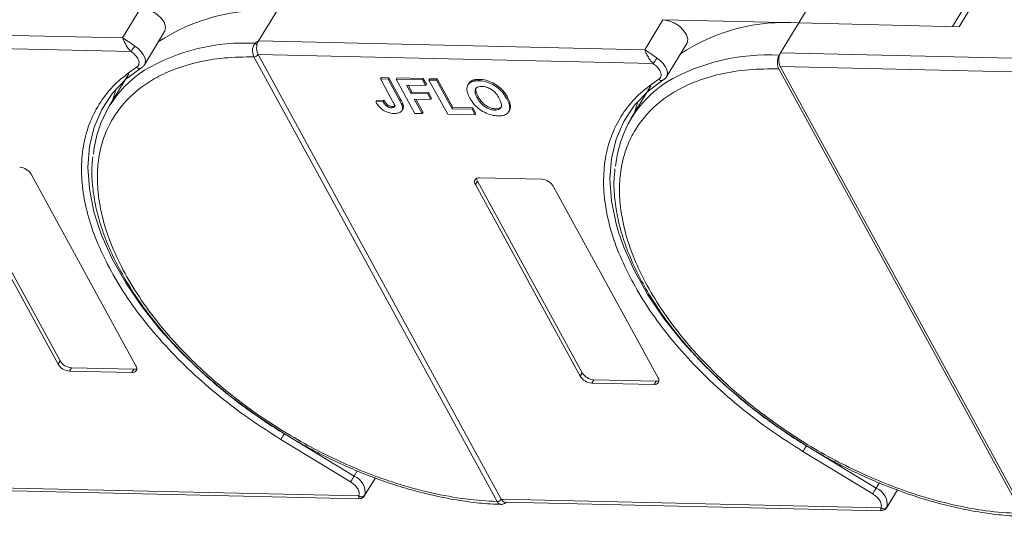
# Model space of a CAD drawing. Header units: millimetres. Extents: x 1675 to 3137, y 343 to 1376.
# Tile 52 of 84: x 2562 to 2653, y 1222 to 1268. Entities that reach past the tile are written whole.
import ezdxf

# ---------------------------------------------------------------- set-up
doc = ezdxf.new("R2010")
doc.units = ezdxf.units.MM

msp = doc.modelspace()

# ---------------------------------------------------------------- linework, layer by layer
at = {"color": 7, "linetype": 'Continuous', "lineweight": 15}
for p, q in [((2635.73, 1270.443), (2633.862, 1267.374)), ((2649.688, 1269.759), (2648.038, 1267.049)), ((2648.633, 1267.035), (2650.314, 1269.797)), ((2573.217, 1268.765), (2571.536, 1266.003)), ((2584.055, 1265.716), (2585.736, 1268.478)), ((2621.343, 1267.661), (2619.663, 1264.899)), ((2633.862, 1267.374), (2621.343, 1267.661)), ((2632.182, 1264.612), (2633.862, 1267.374)), ((2633.862, 1267.374), (2648.633, 1267.035)), ((2571.536, 1266.003), (2535.928, 1266.82)), ((2573.543, 1263.521), (2575.41, 1266.59)), ((2535.9, 1265.576), (2572.311, 1264.741)), ((2583.757, 1265.505), (2584.055, 1265.716)), ((2619.663, 1264.899), (2584.055, 1265.716)), ((2621.669, 1262.416), (2623.537, 1265.485)), ((2584.027, 1264.472), (2620.437, 1263.636)), ((2584.027, 1264.471), (2606.443, 1223.498)), ((2632.051, 1264.397), (2632.182, 1264.612)), ((2657.653, 1264.027), (2632.182, 1264.612)), ((2573.568, 1263.567), (2573.543, 1263.521)), ((2583.645, 1264.262), (2583.644, 1264.263)), ((2606.061, 1223.289), (2583.645, 1264.262)), ((2572.105, 1262.684), (2570.294, 1259.708)), ((2573.21, 1263.204), (2573.188, 1263.196)), ((2573.338, 1263.317), (2573.3, 1263.267)), ((2654.44, 1222.178), (2632.022, 1263.153)), ((2632.153, 1263.368), (2654.57, 1222.393)), ((2632.153, 1263.368), (2657.288, 1262.791)), ((2595.385, 1262.344), (2595.31, 1262.221)), ((2596.426, 1260.181), (2595.31, 1262.221)), ((2595.31, 1262.221), (2596.001, 1262.205)), ((2595.385, 1262.344), (2596.075, 1262.328)), ((2596.075, 1262.328), (2596.001, 1262.205)), ((2596.001, 1262.205), (2597.088, 1260.218)), ((2596.075, 1262.328), (2597.162, 1260.341)), ((2596.812, 1262.311), (2596.737, 1262.188)), ((2596.737, 1262.188), (2599.178, 1262.132)), ((2598.462, 1259.036), (2596.737, 1262.188)), ((2596.812, 1262.311), (2599.252, 1262.255)), ((2599.465, 1261.607), (2597.715, 1261.647)), ((2597.715, 1261.647), (2598.135, 1260.879)), ((2597.859, 1261.644), (2598.21, 1261.002)), ((2599.252, 1262.255), (2599.178, 1262.132)), ((2599.178, 1262.132), (2599.465, 1261.607)), ((2599.252, 1262.255), (2599.54, 1261.73)), ((2599.54, 1261.73), (2599.465, 1261.607)), ((2599.851, 1262.241), (2599.776, 1262.119)), ((2601.501, 1258.967), (2599.776, 1262.119)), ((2599.776, 1262.119), (2600.467, 1262.103)), ((2599.851, 1262.241), (2600.542, 1262.226)), ((2600.542, 1262.226), (2600.467, 1262.103)), ((2600.467, 1262.103), (2601.904, 1259.476)), ((2600.542, 1262.226), (2601.979, 1259.599)), ((2603.443, 1261.806), (2603.369, 1261.683)), ((2603.739, 1262.07), (2603.664, 1261.947)), ((2604.428, 1262.176), (2604.354, 1262.053)), ((2620.232, 1261.58), (2618.42, 1258.603)), ((2621.337, 1262.1), (2621.315, 1262.092)), ((2621.465, 1262.212), (2621.427, 1262.162)), ((2621.695, 1262.462), (2621.669, 1262.416)), ((2598.21, 1261.002), (2598.135, 1260.879)), ((2598.135, 1260.879), (2599.655, 1260.845)), ((2598.21, 1261.002), (2599.73, 1260.967)), ((2599.73, 1260.967), (2599.655, 1260.845)), ((2599.655, 1260.845), (2599.942, 1260.319)), ((2599.73, 1260.967), (2600.017, 1260.442)), ((2594.945, 1260.239), (2594.87, 1260.116)), ((2595.539, 1260.141), (2594.87, 1260.116)), ((2594.945, 1260.239), (2595.613, 1260.264)), ((2595.613, 1260.264), (2595.539, 1260.141)), ((2595.921, 1259.869), (2595.847, 1259.747)), ((2597.162, 1260.341), (2597.088, 1260.218)), ((2599.942, 1260.319), (2598.423, 1260.354)), ((2598.423, 1260.354), (2599.152, 1259.021)), ((2598.566, 1260.351), (2599.227, 1259.143)), ((2600.017, 1260.442), (2599.942, 1260.319)), ((2604.229, 1260.462), (2604.304, 1260.585)), ((2607.024, 1260.516), (2606.949, 1260.393)), ((2596.386, 1259.687), (2596.311, 1259.565)), ((2597.289, 1259.3), (2597.363, 1259.423)), ((2597.412, 1259.744), (2597.337, 1259.621)), ((2599.152, 1259.021), (2598.462, 1259.036)), ((2599.152, 1259.021), (2599.227, 1259.143)), ((2604.033, 1258.909), (2601.501, 1258.967)), ((2601.979, 1259.599), (2601.904, 1259.476)), ((2601.904, 1259.476), (2603.746, 1259.434)), ((2601.979, 1259.599), (2603.82, 1259.557)), ((2603.82, 1259.557), (2603.746, 1259.434)), ((2603.746, 1259.434), (2604.033, 1258.909)), ((2603.82, 1259.557), (2604.108, 1259.031)), ((2604.033, 1258.909), (2604.108, 1259.031)), ((2605.918, 1259.469), (2605.843, 1259.346)), ((2607.121, 1259.196), (2607.196, 1259.319)), ((2565.585, 1235.95), (2555.928, 1253.601)), ((2556.115, 1253.908), (2565.771, 1236.257)), ((2563.111, 1253.436), (2572.768, 1235.785)), ((2604.241, 1252.804), (2604.055, 1252.497)), ((2604.241, 1252.804), (2613.898, 1235.153)), ((2604.428, 1253.111), (2610.175, 1252.979)), ((2613.711, 1234.846), (2604.055, 1252.497)), ((2611.238, 1252.332), (2620.894, 1234.681)), ((2565.771, 1236.257), (2565.585, 1235.95)), ((2566.835, 1235.61), (2566.648, 1235.303)), ((2572.394, 1235.172), (2566.648, 1235.303)), ((2566.835, 1235.61), (2572.581, 1235.478)), ((2572.581, 1235.478), (2572.394, 1235.172)), ((2613.898, 1235.153), (2613.711, 1234.846)), ((2614.961, 1234.506), (2614.774, 1234.199)), ((2614.961, 1234.506), (2620.708, 1234.374)), ((2620.708, 1234.374), (2620.521, 1234.067)), ((2620.521, 1234.067), (2614.774, 1234.199)), ((2592.551, 1225.099), (2586.125, 1229.008)), ((2592.87, 1225.622), (2586.444, 1229.532)), ((2640.997, 1224.518), (2634.571, 1228.428)), ((2640.678, 1223.994), (2634.252, 1227.904)), ((2593.166, 1226.108), (2592.87, 1225.622)), ((2593.845, 1223.838), (2594.831, 1225.458)), ((2593.303, 1223.799), (2558.317, 1224.601)), ((2641.292, 1225.004), (2640.997, 1224.518)), ((2558.67, 1224.335), (2593.316, 1223.54)), ((2641.43, 1222.694), (2606.444, 1223.497)), ((2641.971, 1222.734), (2642.957, 1224.354)), ((2606.062, 1223.287), (2606.061, 1223.289)), ((2606.797, 1223.231), (2641.442, 1222.436))]:
    msp.add_line(p, q, dxfattribs=at)
at = {"color": 7, "linetype": 'Continuous', "lineweight": 15, "flags": 128}
for points in [[(2573.217, 1268.765), (2573.719, 1268.687), (2574.241, 1268.481), (2574.727, 1268.17), (2575.125, 1267.788), (2575.392, 1267.375), (2575.499, 1266.976), (2575.434, 1266.634), (2575.41, 1266.59)], [(2621.343, 1267.661), (2621.845, 1267.583), (2622.368, 1267.377), (2622.854, 1267.066), (2623.252, 1266.684), (2623.519, 1266.271), (2623.626, 1265.872), (2623.561, 1265.53), (2623.537, 1265.485)], [(2572.65, 1265.252), (2572.962, 1265.017), (2573.228, 1264.754), (2573.434, 1264.474), (2573.571, 1264.192), (2573.63, 1263.923), (2573.61, 1263.68), (2573.568, 1263.567)], [(2620.777, 1264.147), (2621.089, 1263.913), (2621.355, 1263.649), (2621.561, 1263.37), (2621.697, 1263.088), (2621.757, 1262.819), (2621.737, 1262.575), (2621.695, 1262.462)], [(2569.122, 1249.208), (2568.896, 1249.989), (2568.471, 1252.081), (2568.33, 1254.09), (2568.476, 1255.995), (2568.906, 1257.778), (2569.616, 1259.417), (2570.599, 1260.897), (2571.844, 1262.201), (2573.338, 1263.317)], [(2617.249, 1248.104), (2617.023, 1248.885), (2616.598, 1250.976), (2616.457, 1252.986), (2616.602, 1254.891), (2617.033, 1256.673), (2617.743, 1258.313), (2618.726, 1259.793), (2619.971, 1261.097), (2621.465, 1262.212)], [(2570.934, 1261.294), (2570.593, 1260.245), (2570.571, 1260.163)], [(2619.061, 1260.19), (2618.719, 1259.141), (2618.697, 1259.059)], [(2586.444, 1229.532), (2583.868, 1231.206), (2581.414, 1233.019), (2579.107, 1234.95), (2576.974, 1236.981), (2575.035, 1239.088), (2573.311, 1241.25), (2571.821, 1243.445), (2570.58, 1245.648), (2569.602, 1247.837), (2569.122, 1249.208)], [(2634.571, 1228.428), (2631.994, 1230.102), (2629.54, 1231.915), (2627.234, 1233.846), (2625.1, 1235.876), (2623.161, 1237.984), (2621.438, 1240.146), (2619.948, 1242.341), (2618.707, 1244.544), (2617.729, 1246.733), (2617.249, 1248.104)], [(2586.125, 1229.008), (2586.155, 1229.056), (2586.19, 1229.115), (2586.23, 1229.181), (2586.273, 1229.252), (2586.318, 1229.325), (2586.362, 1229.398), (2586.405, 1229.468), (2586.444, 1229.532)], [(2634.252, 1227.904), (2634.281, 1227.952), (2634.317, 1228.01), (2634.357, 1228.076), (2634.4, 1228.147), (2634.445, 1228.221), (2634.489, 1228.294), (2634.532, 1228.364), (2634.571, 1228.428)], [(2592.551, 1225.099), (2592.581, 1225.147), (2592.616, 1225.205), (2592.656, 1225.271), (2592.699, 1225.342), (2592.744, 1225.415), (2592.789, 1225.488), (2592.831, 1225.558), (2592.87, 1225.622)], [(2640.678, 1223.994), (2640.707, 1224.042), (2640.743, 1224.101), (2640.783, 1224.167), (2640.826, 1224.238), (2640.871, 1224.311), (2640.915, 1224.384), (2640.958, 1224.454), (2640.997, 1224.518)]]:
    msp.add_lwpolyline(points, dxfattribs=at)
at = {"color": 7, "linetype": 'Continuous', "lineweight": 15}
for centre, radius, start, end in [((2584.433, 1251.173), 17.355, 85.6938, 123.62828), ((2632.559, 1250.068), 17.355, 85.6938, 123.62828), ((2566.101, 1269.235), 7.665, 324.10303, 328.68906), ((2582.779, 1247.314), 18.217, 86.92425, 120.4678), ((2583.264, 1264.826), 0.839, 38.60771, 54.0154), ((2583.634, 1264.738), 0.475, 271.27035, 325.90225), ((2583.634, 1264.735), 0.473, 271.29265, 326.07296), ((2630.948, 1246.079), 18.351, 86.55376, 120.3559), ((2633.368, 1263.962), 1.352, 151.28833, 206.07738), ((2614.228, 1268.131), 7.665, 324.10303, 328.68906), ((2579.121, 1254.336), 10.318, 122.73279, 174.66622), ((2573.089, 1263.557), 0.375, 225.62382, 285.36491), ((2627.251, 1253.23), 10.32, 122.70871, 174.6175), ((2621.216, 1262.453), 0.375, 225.62382, 285.36491), ((2561.955, 1252.734), 1.352, 31.28833, 86.07738), ((2604.358, 1252.733), 0.384, 79.47957, 217.89689), ((2604.723, 1253.091), 0.561, 182.97477, 210.78742), ((2610.082, 1251.629), 1.352, 31.28833, 86.07738), ((2566.927, 1236.959), 1.352, 211.28833, 266.07738), ((2566.74, 1236.653), 1.352, 211.28833, 266.07738), ((2572.464, 1235.549), 0.384, 259.47957, 37.89689), ((2572.614, 1236.038), 0.561, 266.58142, 294.38722), ((2614.867, 1235.548), 1.352, 211.28833, 266.07738), ((2615.054, 1235.855), 1.352, 211.28833, 266.07738), ((2620.591, 1234.445), 0.384, 259.47957, 37.89689), ((2620.741, 1234.934), 0.561, 266.58142, 294.38722), ((2592.275, 1224.121), 1.615, 351.72869, 68.36149), ((2640.401, 1223.017), 1.615, 351.72869, 68.36149), ((2593.54, 1224.147), 0.421, 235.82517, 322.2621), ((2606.05, 1223.762), 0.473, 271.29253, 326.07318), ((2606.051, 1223.759), 0.472, 271.31253, 326.24366), ((2641.666, 1223.043), 0.421, 235.82517, 322.2621)]:
    msp.add_arc(centre, radius, start, end, dxfattribs=at)
for points, knots in [([(2571.536, 1266.003), (2571.697, 1265.908), (2571.946, 1265.76), (2572.34, 1265.465), (2572.553, 1265.318), (2572.65, 1265.252)], [0, 0, 0, 0, 0.498413, 0.772928, 1, 1, 1, 1]), ([(2572.311, 1264.741), (2572.222, 1264.837), (2572.032, 1265.043), (2571.813, 1265.407), (2571.64, 1265.748), (2571.571, 1265.918), (2571.536, 1266.003)], [0, 0, 0, 0, 0.2343503, 0.4981953, 0.748869, 1, 1, 1, 1]), ([(2583.644, 1264.263), (2583.615, 1264.325), (2583.563, 1264.437), (2583.518, 1264.655), (2583.506, 1264.867), (2583.532, 1265.073), (2583.582, 1265.243), (2583.655, 1265.391), (2583.725, 1265.469), (2583.757, 1265.505)], [0, 0, 0, 0, 0.172016, 0.312756, 0.499599, 0.630391, 0.758026, 0.889228, 1, 1, 1, 1]), ([(2583.919, 1265.349), (2583.906, 1265.252), (2583.879, 1265.057), (2583.913, 1264.761), (2583.974, 1264.571), (2584.019, 1264.486), (2584.027, 1264.472)], [0, 0, 0, 0, 0.313335, 0.626691, 0.940048, 1, 1, 1, 1]), ([(2584.027, 1264.472), (2584.027, 1264.472), (2584.027, 1264.471), (2584.027, 1264.471), (2584.027, 1264.471), (2584.027, 1264.471)], [0, 0, 0, 0, 0.384699, 0.69235, 1, 1, 1, 1]), ([(2619.663, 1264.899), (2619.824, 1264.804), (2620.073, 1264.656), (2620.466, 1264.361), (2620.68, 1264.214), (2620.777, 1264.147)], [0, 0, 0, 0, 0.498413, 0.772928, 1, 1, 1, 1]), ([(2620.437, 1263.636), (2620.348, 1263.733), (2620.159, 1263.939), (2619.94, 1264.303), (2619.767, 1264.644), (2619.698, 1264.814), (2619.663, 1264.899)], [0, 0, 0, 0, 0.2343503, 0.4981953, 0.748869, 1, 1, 1, 1]), ([(2632.022, 1263.153), (2631.988, 1263.23), (2631.919, 1263.386), (2631.88, 1263.68), (2631.896, 1263.979), (2631.96, 1264.227), (2632.025, 1264.349), (2632.051, 1264.397)], [0, 0, 0, 0, 0.2146939, 0.4293877, 0.6440816, 0.8587754, 1, 1, 1, 1]), ([(2606.061, 1223.289), (2605.097, 1223.349), (2603.14, 1223.47), (2599.994, 1224.049), (2596.961, 1224.868), (2594.118, 1225.871), (2591.509, 1226.976), (2588.919, 1228.261), (2585.532, 1230.201), (2582.334, 1232.431), (2579.441, 1234.863), (2577.264, 1236.937), (2575.16, 1239.261), (2573.248, 1241.794), (2571.702, 1244.307), (2570.503, 1246.812), (2569.657, 1249.32), (2569.239, 1251.605), (2569.174, 1253.631), (2569.377, 1255.396), (2569.845, 1257.055), (2570.827, 1259.093), (2572.32, 1260.817), (2574.259, 1262.169), (2576.064, 1263.065), (2578.265, 1263.765), (2580.85, 1264.212), (2582.723, 1264.245), (2583.645, 1264.262)], [0, 0, 0, 0, 0.038862, 0.078912, 0.1200677, 0.1522272, 0.1843815, 0.2172151, 0.2500433, 0.3156185, 0.347778, 0.3799323, 0.4210926, 0.4611415, 0.5, 0.5388632, 0.578912, 0.6200677, 0.6522272, 0.6843815, 0.7172151, 0.7500433, 0.8156185, 0.847778, 0.8799323, 0.9210926, 0.9611404, 1, 1, 1, 1]), ([(2572.827, 1263.289), (2572.881, 1263.333), (2572.991, 1263.422), (2573.056, 1263.622), (2573.045, 1263.854), (2572.968, 1264.022), (2572.93, 1264.104)], [0, 0, 0, 0, 0.2455128, 0.5, 0.7544872, 1, 1, 1, 1]), ([(2573.188, 1263.196), (2573.268, 1263.245), (2573.43, 1263.346), (2573.527, 1263.504), (2573.576, 1263.583)], [0, 0, 0, 0, 0.495762, 1, 1, 1, 1]), ([(2570.153, 1245.116), (2569.757, 1245.941), (2568.964, 1247.591), (2568.202, 1250.015), (2567.768, 1252.38), (2567.702, 1254.658), (2568.013, 1256.811), (2568.698, 1258.789), (2569.743, 1260.54), (2571.093, 1262.073), (2572.249, 1262.884), (2572.827, 1263.289)], [0, 0, 0, 0, 0.109778, 0.219542, 0.32932, 0.441716, 0.554889, 0.668062, 0.780458, 0.890226, 1, 1, 1, 1]), ([(2654.44, 1222.178), (2653.475, 1222.229), (2651.514, 1222.333), (2648.356, 1222.891), (2645.306, 1223.696), (2642.443, 1224.69), (2639.814, 1225.79), (2637.2, 1227.073), (2633.782, 1229.016), (2630.553, 1231.255), (2627.632, 1233.701), (2625.434, 1235.788), (2623.312, 1238.126), (2621.384, 1240.674), (2619.828, 1243.202), (2618.622, 1245.723), (2617.775, 1248.246), (2617.36, 1250.545), (2617.302, 1252.582), (2617.516, 1254.357), (2617.999, 1256.023), (2619.005, 1258.067), (2620.529, 1259.791), (2622.504, 1261.134), (2624.34, 1262.02), (2626.575, 1262.704), (2629.195, 1263.13), (2631.09, 1263.145), (2632.022, 1263.153)], [0, 0, 0, 0, 0.038823, 0.07885, 0.119997, 0.152169, 0.184336, 0.217193, 0.250044, 0.315664, 0.347836, 0.380003, 0.421155, 0.461181, 0.5, 0.538824, 0.57885, 0.619997, 0.652169, 0.684336, 0.717193, 0.750044, 0.815664, 0.847836, 0.880003, 0.921155, 0.961179, 1, 1, 1, 1]), ([(2620.953, 1262.185), (2621.007, 1262.229), (2621.117, 1262.317), (2621.183, 1262.517), (2621.172, 1262.75), (2621.095, 1262.917), (2621.057, 1263)], [0, 0, 0, 0, 0.2455128, 0.5, 0.7544872, 1, 1, 1, 1]), ([(2603.272, 1261.255), (2603.273, 1261.329), (2603.277, 1261.478), (2603.37, 1261.72), (2603.513, 1261.874), (2603.648, 1261.939), (2603.664, 1261.947)], [0, 0, 0, 0, 0.250896, 0.502166, 0.940512, 1, 1, 1, 1]), ([(2603.447, 1261.803), (2603.515, 1261.895), (2603.593, 1262), (2603.723, 1262.062), (2603.739, 1262.07)], [0, 0, 0, 0, 0.8749054, 1, 1, 1, 1]), ([(2603.664, 1261.947), (2603.7, 1261.962), (2603.772, 1261.991), (2603.888, 1262.018), (2604.002, 1262.038), (2604.115, 1262.049), (2604.232, 1262.055), (2604.313, 1262.054), (2604.354, 1262.053)], [0, 0, 0, 0, 0.185429, 0.37219, 0.527708, 0.683877, 0.841678, 1, 1, 1, 1]), ([(2603.739, 1262.07), (2603.775, 1262.085), (2603.847, 1262.114), (2603.963, 1262.141), (2604.077, 1262.161), (2604.189, 1262.172), (2604.306, 1262.178), (2604.388, 1262.177), (2604.428, 1262.176)], [0, 0, 0, 0, 0.1854289, 0.3721896, 0.5277082, 0.6838775, 0.8416784, 1, 1, 1, 1]), ([(2604.354, 1262.053), (2604.451, 1262.048), (2604.746, 1262.033), (2605.283, 1261.9), (2605.895, 1261.582), (2606.446, 1261.13), (2606.765, 1260.717), (2606.913, 1260.456), (2606.949, 1260.393)], [0, 0, 0, 0, 0.101398, 0.306996, 0.506144, 0.685262, 0.924557, 1, 1, 1, 1]), ([(2604.428, 1262.176), (2604.526, 1262.171), (2604.821, 1262.156), (2605.358, 1262.022), (2605.97, 1261.705), (2606.521, 1261.252), (2606.84, 1260.84), (2606.988, 1260.579), (2607.024, 1260.516)], [0, 0, 0, 0, 0.101398, 0.306996, 0.506144, 0.685262, 0.924557, 1, 1, 1, 1]), ([(2618.28, 1244.012), (2617.883, 1244.837), (2617.091, 1246.487), (2616.329, 1248.911), (2615.895, 1251.276), (2615.828, 1253.553), (2616.139, 1255.707), (2616.824, 1257.685), (2617.87, 1259.436), (2619.22, 1260.968), (2620.375, 1261.78), (2620.953, 1262.185)], [0, 0, 0, 0, 0.109778, 0.219542, 0.32932, 0.441716, 0.554889, 0.668062, 0.780458, 0.890226, 1, 1, 1, 1]), ([(2621.315, 1262.091), (2621.395, 1262.141), (2621.557, 1262.242), (2621.654, 1262.399), (2621.702, 1262.479)], [0, 0, 0, 0, 0.495762, 1, 1, 1, 1]), ([(2603.55, 1260.457), (2603.527, 1260.499), (2603.482, 1260.583), (2603.421, 1260.713), (2603.365, 1260.848), (2603.319, 1260.986), (2603.284, 1261.123), (2603.276, 1261.211), (2603.272, 1261.255)], [0, 0, 0, 0, 0.15395, 0.308181, 0.478699, 0.649961, 0.824203, 1, 1, 1, 1]), ([(2604.229, 1260.462), (2604.186, 1260.546), (2604.077, 1260.758), (2603.997, 1261.058), (2604.058, 1261.315), (2604.228, 1261.469), (2604.447, 1261.526), (2604.598, 1261.528), (2604.65, 1261.528)], [0, 0, 0, 0, 0.1586166, 0.4008637, 0.5730594, 0.7454856, 0.9129852, 1, 1, 1, 1]), ([(2604.304, 1260.585), (2604.26, 1260.669), (2604.149, 1260.883), (2604.083, 1261.173), (2604.097, 1261.376), (2604.155, 1261.428), (2604.156, 1261.429)], [0, 0, 0, 0, 0.274858, 0.694634, 0.993023, 1, 1, 1, 1]), ([(2604.65, 1261.528), (2604.749, 1261.52), (2604.949, 1261.505), (2605.283, 1261.393), (2605.606, 1261.206), (2605.936, 1260.911), (2606.129, 1260.64), (2606.23, 1260.459), (2606.25, 1260.424)], [0, 0, 0, 0, 0.160292, 0.321922, 0.490761, 0.657569, 0.933883, 1, 1, 1, 1]), ([(2596.554, 1259.04), (2596.456, 1259.046), (2596.233, 1259.059), (2595.853, 1259.168), (2595.483, 1259.379), (2595.125, 1259.703), (2594.97, 1259.954), (2594.87, 1260.116)], [0, 0, 0, 0, 0.155292, 0.353145, 0.543243, 0.704067, 1, 1, 1, 1]), ([(2595.847, 1259.747), (2595.82, 1259.77), (2595.767, 1259.818), (2595.708, 1259.89), (2595.657, 1259.957), (2595.615, 1260.018), (2595.576, 1260.079), (2595.551, 1260.12), (2595.539, 1260.141)], [0, 0, 0, 0, 0.1938055, 0.3931273, 0.5440688, 0.6954121, 0.8476129, 1, 1, 1, 1]), ([(2595.613, 1260.264), (2595.626, 1260.243), (2595.651, 1260.201), (2595.693, 1260.136), (2595.739, 1260.07), (2595.791, 1260.002), (2595.85, 1259.934), (2595.897, 1259.891), (2595.921, 1259.869)], [0, 0, 0, 0, 0.155996, 0.312125, 0.480895, 0.650212, 0.823248, 1, 1, 1, 1]), ([(2595.921, 1259.869), (2595.969, 1259.834), (2596.06, 1259.768), (2596.213, 1259.708), (2596.318, 1259.69), (2596.374, 1259.688), (2596.386, 1259.687)], [0, 0, 0, 0, 0.330398, 0.624767, 0.917361, 1, 1, 1, 1]), ([(2596.426, 1260.181), (2596.47, 1260.097), (2596.546, 1259.952), (2596.607, 1259.777), (2596.604, 1259.665), (2596.552, 1259.606), (2596.455, 1259.568), (2596.366, 1259.566), (2596.311, 1259.565)], [0, 0, 0, 0, 0.292027, 0.504854, 0.613905, 0.723685, 0.829816, 1, 1, 1, 1]), ([(2596.386, 1259.687), (2596.447, 1259.689), (2596.543, 1259.692), (2596.638, 1259.734), (2596.657, 1259.775), (2596.664, 1259.792)], [0, 0, 0, 0, 0.495374, 0.790754, 1, 1, 1, 1]), ([(2597.088, 1260.218), (2597.11, 1260.176), (2597.155, 1260.092), (2597.211, 1259.979), (2597.256, 1259.879), (2597.289, 1259.792), (2597.32, 1259.705), (2597.331, 1259.649), (2597.337, 1259.621)], [0, 0, 0, 0, 0.2082698, 0.416707, 0.5614806, 0.7065734, 0.8528245, 1, 1, 1, 1]), ([(2597.162, 1260.341), (2597.185, 1260.299), (2597.23, 1260.215), (2597.285, 1260.102), (2597.33, 1260.002), (2597.363, 1259.915), (2597.394, 1259.828), (2597.406, 1259.772), (2597.412, 1259.744)], [0, 0, 0, 0, 0.2082698, 0.416707, 0.5614806, 0.7065734, 0.8528245, 1, 1, 1, 1]), ([(2606.132, 1258.821), (2606.035, 1258.826), (2605.74, 1258.841), (2605.2, 1258.972), (2604.585, 1259.29), (2604.035, 1259.745), (2603.725, 1260.148), (2603.581, 1260.402), (2603.55, 1260.457)], [0, 0, 0, 0, 0.102171, 0.30922, 0.51365, 0.692275, 0.932413, 1, 1, 1, 1]), ([(2605.843, 1259.346), (2605.744, 1259.354), (2605.543, 1259.37), (2605.207, 1259.491), (2604.871, 1259.685), (2604.522, 1260), (2604.335, 1260.273), (2604.239, 1260.444), (2604.229, 1260.462)], [0, 0, 0, 0, 0.15971, 0.320429, 0.491074, 0.67705, 0.96629, 1, 1, 1, 1]), ([(2605.918, 1259.469), (2605.818, 1259.477), (2605.618, 1259.493), (2605.282, 1259.613), (2604.946, 1259.808), (2604.597, 1260.123), (2604.409, 1260.396), (2604.314, 1260.567), (2604.304, 1260.585)], [0, 0, 0, 0, 0.15971, 0.320429, 0.491074, 0.67705, 0.96629, 1, 1, 1, 1]), ([(2606.25, 1260.424), (2606.293, 1260.341), (2606.414, 1260.104), (2606.494, 1259.777), (2606.39, 1259.518), (2606.198, 1259.379), (2605.99, 1259.346), (2605.867, 1259.346), (2605.843, 1259.346)], [0, 0, 0, 0, 0.15859, 0.447239, 0.620381, 0.793575, 0.961295, 1, 1, 1, 1]), ([(2606.949, 1260.393), (2606.993, 1260.309), (2607.124, 1260.056), (2607.243, 1259.655), (2607.19, 1259.244), (2606.938, 1258.959), (2606.557, 1258.828), (2606.261, 1258.823), (2606.132, 1258.821)], [0, 0, 0, 0, 0.101888, 0.307343, 0.492963, 0.678647, 0.860791, 1, 1, 1, 1]), ([(2607.024, 1260.516), (2607.068, 1260.432), (2607.2, 1260.178), (2607.306, 1259.785), (2607.303, 1259.456), (2607.199, 1259.347), (2607.181, 1259.329)], [0, 0, 0, 0, 0.192169, 0.579672, 0.929764, 1, 1, 1, 1]), ([(2596.311, 1259.565), (2596.281, 1259.566), (2596.22, 1259.569), (2596.129, 1259.591), (2596.047, 1259.621), (2595.976, 1259.657), (2595.908, 1259.699), (2595.867, 1259.731), (2595.847, 1259.747)], [0, 0, 0, 0, 0.202387, 0.410907, 0.557829, 0.709472, 0.853224, 1, 1, 1, 1]), ([(2597.337, 1259.621), (2597.341, 1259.543), (2597.349, 1259.388), (2597.236, 1259.202), (2596.987, 1259.053), (2596.717, 1259.045), (2596.554, 1259.04)], [0, 0, 0, 0, 0.20646, 0.413515, 0.645211, 1, 1, 1, 1]), ([(2597.412, 1259.744), (2597.419, 1259.664), (2597.431, 1259.544), (2597.372, 1259.459), (2597.352, 1259.43)], [0, 0, 0, 0, 0.6631606, 1, 1, 1, 1]), ([(2606.464, 1259.695), (2606.458, 1259.681), (2606.428, 1259.595), (2606.267, 1259.505), (2606.065, 1259.468), (2605.941, 1259.469), (2605.918, 1259.469)], [0, 0, 0, 0, 0.084934, 0.502415, 0.906703, 1, 1, 1, 1]), ([(2568.795, 1255.046), (2568.757, 1254.709), (2568.658, 1253.806), (2568.749, 1252.253), (2569.039, 1250.415), (2569.557, 1248.532), (2570.284, 1246.625), (2571.214, 1244.708), (2572.335, 1242.797), (2573.635, 1240.91), (2575.096, 1239.065), (2576.696, 1237.282), (2578.396, 1235.595), (2580.137, 1234.042), (2581.739, 1232.748), (2583.223, 1231.643), (2584.724, 1230.596), (2585.827, 1229.906), (2586.437, 1229.525)], [0, 0, 0, 0, 0.04157, 0.111425, 0.181343, 0.251234, 0.321027, 0.390661, 0.460062, 0.529153, 0.597797, 0.665722, 0.732344, 0.796145, 0.855223, 0.897404, 0.943271, 1, 1, 1, 1]), ([(2616.922, 1253.95), (2616.885, 1253.611), (2616.784, 1252.705), (2616.875, 1251.149), (2617.166, 1249.311), (2617.684, 1247.428), (2618.411, 1245.52), (2619.341, 1243.603), (2620.462, 1241.693), (2621.761, 1239.806), (2623.223, 1237.961), (2624.823, 1236.178), (2626.523, 1234.491), (2628.264, 1232.938), (2629.866, 1231.643), (2631.35, 1230.539), (2632.85, 1229.492), (2633.953, 1228.802), (2634.563, 1228.421)], [0, 0, 0, 0, 0.041894, 0.111725, 0.18162, 0.251488, 0.321257, 0.390867, 0.460244, 0.529313, 0.597933, 0.665835, 0.732435, 0.796214, 0.855272, 0.897439, 0.94329, 1, 1, 1, 1]), ([(2586.125, 1229.008), (2585.15, 1229.627), (2583.2, 1230.865), (2580.441, 1232.962), (2577.843, 1235.213), (2575.459, 1237.613), (2573.354, 1240.098), (2571.543, 1242.613), (2570.613, 1244.288), (2570.153, 1245.116)], [0, 0, 0, 0, 0.140647, 0.281304, 0.425319, 0.570331, 0.715342, 0.859358, 1, 1, 1, 1]), ([(2634.252, 1227.904), (2633.277, 1228.523), (2631.326, 1229.761), (2628.568, 1231.857), (2625.97, 1234.109), (2623.586, 1236.508), (2621.48, 1238.994), (2619.67, 1241.509), (2618.739, 1243.184), (2618.28, 1244.012)], [0, 0, 0, 0, 0.140647, 0.281304, 0.425319, 0.570331, 0.715342, 0.859358, 1, 1, 1, 1]), ([(2586.437, 1229.525), (2587.285, 1229.027), (2588.474, 1228.329), (2590.273, 1227.405), (2591.817, 1226.669), (2593.672, 1225.877), (2595.621, 1225.144), (2597.654, 1224.488), (2599.73, 1223.933), (2601.823, 1223.494), (2603.898, 1223.195), (2605.434, 1223.043), (2606.25, 1223.038), (2606.408, 1223.036)], [0, 0, 0, 0, 0.130517, 0.183018, 0.269988, 0.35985, 0.455797, 0.555409, 0.657717, 0.761961, 0.867622, 0.974343, 1, 1, 1, 1]), ([(2634.563, 1228.421), (2635.411, 1227.923), (2636.6, 1227.225), (2638.4, 1226.301), (2639.944, 1225.564), (2641.798, 1224.773), (2643.747, 1224.04), (2645.781, 1223.383), (2647.857, 1222.829), (2649.949, 1222.39), (2652.025, 1222.09), (2653.646, 1221.934), (2654.543, 1221.93), (2654.784, 1221.929)], [0, 0, 0, 0, 0.1287816, 0.1805843, 0.2663985, 0.355065, 0.4497361, 0.548024, 0.6489718, 0.7518293, 0.8560851, 0.9613879, 1, 1, 1, 1]), ([(2593.317, 1223.541), (2593.317, 1223.549), (2593.318, 1223.563), (2593.308, 1223.723), (2593.303, 1223.799)], [0, 0, 0, 0, 0.529586, 1, 1, 1, 1]), ([(2593.318, 1223.54), (2593.395, 1223.547), (2593.525, 1223.558), (2593.711, 1223.664), (2593.793, 1223.769), (2593.836, 1223.825)], [0, 0, 0, 0, 0.411574, 0.687573, 1, 1, 1, 1]), ([(2606.443, 1223.498), (2606.443, 1223.498), (2606.443, 1223.498), (2606.443, 1223.497), (2606.444, 1223.497), (2606.444, 1223.497)], [0, 0, 0, 0, 0.384666, 0.692333, 1, 1, 1, 1]), ([(2606.444, 1223.497), (2606.487, 1223.434), (2606.572, 1223.309), (2606.703, 1223.229), (2606.778, 1223.239), (2606.797, 1223.242)], [0, 0, 0, 0, 0.42964, 0.85928, 1, 1, 1, 1]), ([(2606.407, 1223.027), (2606.36, 1223.034), (2606.276, 1223.048), (2606.157, 1223.14), (2606.096, 1223.235), (2606.062, 1223.287)], [0, 0, 0, 0, 0.3517077, 0.6434286, 1, 1, 1, 1]), ([(2606.415, 1223.023), (2606.47, 1223.026), (2606.575, 1223.033), (2606.744, 1223.104), (2606.846, 1223.183), (2606.906, 1223.229)], [0, 0, 0, 0, 0.313627, 0.602894, 1, 1, 1, 1]), ([(2641.443, 1222.437), (2641.444, 1222.444), (2641.445, 1222.459), (2641.435, 1222.619), (2641.43, 1222.694)], [0, 0, 0, 0, 0.529586, 1, 1, 1, 1]), ([(2641.444, 1222.436), (2641.522, 1222.443), (2641.652, 1222.454), (2641.838, 1222.56), (2641.919, 1222.665), (2641.962, 1222.72)], [0, 0, 0, 0, 0.411574, 0.687573, 1, 1, 1, 1])]:
    msp.add_open_spline(points, degree=3, knots=knots, dxfattribs=at)
for points in [[(2584.055, 1265.716), (2584.026, 1265.662), (2583.968, 1265.554), (2583.935, 1265.417), (2583.919, 1265.349)], [(2572.93, 1264.104), (2572.854, 1264.22), (2572.701, 1264.453), (2572.441, 1264.645), (2572.311, 1264.741)], [(2621.057, 1263), (2620.98, 1263.116), (2620.828, 1263.349), (2620.568, 1263.541), (2620.437, 1263.636)], [(2593.233, 1224.423), (2593.149, 1224.548), (2592.983, 1224.799), (2592.695, 1224.999), (2592.551, 1225.099)], [(2593.303, 1223.799), (2593.331, 1223.891), (2593.386, 1224.075), (2593.284, 1224.307), (2593.233, 1224.423)], [(2641.359, 1223.318), (2641.276, 1223.444), (2641.11, 1223.695), (2640.822, 1223.894), (2640.678, 1223.994)], [(2641.43, 1222.694), (2641.457, 1222.786), (2641.512, 1222.971), (2641.41, 1223.202), (2641.359, 1223.318)]]:
    msp.add_open_spline(points, degree=3, dxfattribs=at)

doc.saveas('drawing.dxf')
